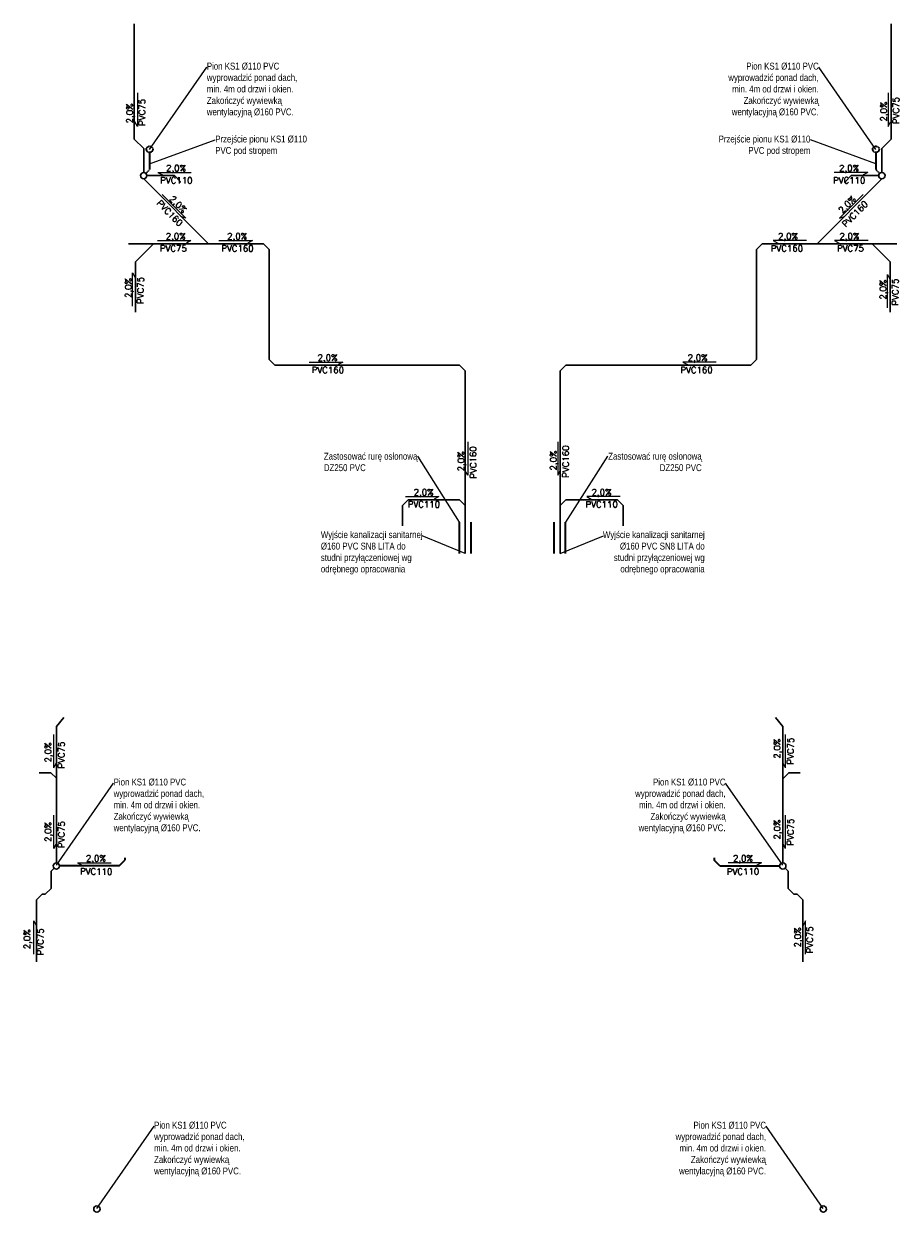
# Model space of a CAD drawing. Extents: x -142693 to 48124, y -57117 to 15617.
# Tile 1 of 24: x -142693 to -89099, y -57117 to 15617. Entities that reach past the tile are written whole.
import ezdxf
from ezdxf import colors
from ezdxf.entities.mleader import LeaderData, LeaderLine
from ezdxf.math import Vec2, Vec3

# ---------------------------------------------------------------- set-up
doc = ezdxf.new("R2010")
doc.units = 0
doc.linetypes.add('KRESKAKROPKAX2', pattern=[50.8, 25.4, -12.7, 0, -12.7])
for name, color, linetype, lineweight in [('IS_dodatkowe', 10, 'Continuous', 35), ('IS_kan podtynkowo', 30, 'Continuous', 30), ('IS_KS pod stropem', 210, 'KRESKAKROPKAX2', 35), ('IS_KS podtynkowa', 30, 'Continuous', 35), ('IS_KS w posadzce', 16, 'Continuous', 30), ('IS_opisy', 7, 'Continuous', 30)]:
    doc.layers.add(name, color=color, linetype=linetype, lineweight=lineweight)
doc.styles.add('Opisowy', font='arial.ttf')
doc.styles.add('STYLE1', font='simplex.shx')

# ---------------------------------------------------------------- blocks, each defined once
blk = doc.blocks.new('_None')

msp = doc.modelspace()

# ---------------------------------------------------------------- linework, layer by layer
at = {"layer": 'IS_dodatkowe'}
for p, q in [((-116013.643, -16804.68), (-116013.643, -14892.902)), ((-115313.643, -16804.68), (-115313.643, -14892.902)), ((-110221.739, -16804.68), (-110221.739, -14892.902)), ((-109521.739, -16804.68), (-109521.739, -14892.902))]:
    msp.add_line(p, q, dxfattribs=at)
at = {"layer": 'IS_kan podtynkowo'}
for p, q in [((-135926.723, 15616.698), (-135926.723, 8553.048)), ((-89587.26, 15616.698), (-89587.26, 8553.048)), ((-135926.723, 8553.048), (-135352.516, 7978.841)), ((-89587.26, 8553.048), (-90161.467, 7978.841)), ((-135352.516, 7978.841), (-135352.516, 6514.144)), ((-90161.467, 7978.841), (-90161.467, 6514.144)), ((-133469.521, 6321.644), (-135160.016, 6321.644)), ((-133119.522, 5971.644), (-133469.521, 6321.644)), ((-133119.522, 5898.757), (-133119.522, 5971.644)), ((-92394.462, 5971.644), (-92044.462, 6321.644)), ((-92394.461, 5898.757), (-92394.462, 5971.644)), ((-92044.462, 6321.644), (-90353.967, 6321.644)), ((-141023.904, -36253.536), (-140829.534, -36059.166)), ((-141023.904, -37296.815), (-141023.904, -36253.536)), ((-95896.573, -36253.536), (-96090.943, -36059.166)), ((-95896.573, -37296.815), (-95896.573, -36253.536)), ((-141917.188, -37996.815), (-141567.188, -37646.815)), ((-141567.188, -37646.815), (-141373.904, -37646.815)), ((-141373.904, -37646.815), (-141023.904, -37296.815)), ((-95546.573, -37646.815), (-95896.573, -37296.815)), ((-95353.289, -37646.815), (-95546.573, -37646.815)), ((-95003.289, -37996.815), (-95353.289, -37646.815)), ((-141917.188, -41803.088), (-141917.188, -37996.815)), ((-95003.289, -41803.088), (-95003.289, -37996.815))]:
    msp.add_line(p, q, dxfattribs=at)
at = {"layer": 'IS_KS pod stropem'}
for p, q in [((-134990.169, 7739.569), (-134990.169, 6683.991)), ((-90523.814, 7739.569), (-90523.814, 6683.991)), ((-135216.398, 6457.762), (-134990.169, 6683.991)), ((-90297.585, 6457.762), (-90523.814, 6683.991))]:
    msp.add_line(p, q, dxfattribs=at)
for centre in [(-134990.169, 7932.069), (-90523.814, 7932.069)]:
    msp.add_circle(centre, 192.5, dxfattribs=at)
at = {"layer": 'IS_KS podtynkowa'}
for p, q in [((-136846.704, -35923.048), (-136496.704, -35573.048)), ((-136496.704, -35435.642), (-136496.704, -35573.048)), ((-100423.773, -35435.642), (-100423.773, -35573.048)), ((-100073.773, -35923.048), (-100423.773, -35573.048)), ((-136846.704, -35923.048), (-140500.916, -35923.048)), ((-100073.773, -35923.048), (-96419.561, -35923.048))]:
    msp.add_line(p, q, dxfattribs=at)
at = {"layer": 'IS_KS w posadzce'}
for p, q in [((-135352.516, 6129.144), (-131381.364, 2157.991)), ((-90161.467, 6129.144), (-94132.619, 2157.991)), ((-131431.131, 2157.991), (-136276.992, 2157.991)), ((-135859.73, 1047.623), (-134749.362, 2157.991)), ((-131431.131, 2157.991), (-128026.554, 2157.991)), ((-128026.554, 2157.991), (-127676.554, 1807.991)), ((-127676.554, -4931.364), (-127676.554, 1807.991)), ((-97487.429, 2157.991), (-97837.429, 1807.991)), ((-97837.429, -4931.364), (-97837.429, 1807.991)), ((-94082.852, 2157.991), (-97487.429, 2157.991)), ((-94082.852, 2157.991), (-89236.992, 2157.991)), ((-89654.253, 1047.623), (-90764.621, 2157.991)), ((-135859.73, -2024.795), (-135859.73, 1047.623)), ((-89654.253, -2024.795), (-89654.253, 1047.623)), ((-127326.554, -5281.364), (-127676.554, -4931.364)), ((-98187.429, -5281.364), (-97837.429, -4931.364)), ((-116013.643, -5281.364), (-127326.554, -5281.364)), ((-116013.643, -5281.364), (-115663.643, -5631.364)), ((-115663.643, -5631.364), (-116013.643, -5281.364)), ((-115663.643, -16804.68), (-115663.643, -5631.364)), ((-109500.34, -5281.364), (-109850.34, -5631.364)), ((-109850.34, -5631.364), (-109500.34, -5281.364)), ((-109850.34, -16804.68), (-109850.34, -5631.364)), ((-109500.34, -5281.364), (-98187.429, -5281.364)), ((-119161.992, -13509.172), (-119511.992, -13859.172)), ((-119161.992, -13509.172), (-116013.643, -13509.172)), ((-115663.643, -13859.172), (-116013.643, -13509.172)), ((-109850.34, -13859.172), (-109500.34, -13509.172)), ((-106351.992, -13509.172), (-109500.34, -13509.172)), ((-106351.992, -13509.172), (-106001.992, -13859.172)), ((-119511.992, -15114.563), (-119511.992, -13859.172)), ((-106001.992, -15114.563), (-106001.992, -13859.172)), ((-140693.416, -27383.105), (-140238.029, -26842.629)), ((-96227.061, -27383.105), (-96682.448, -26842.629)), ((-140693.416, -27383.105), (-140693.416, -35730.548)), ((-96227.061, -27383.105), (-96227.061, -35730.548)), ((-141746.786, -30225.214), (-141034.915, -30221.477)), ((-140693.416, -30561.187), (-141034.915, -30221.477)), ((-96227.061, -30588.287), (-95858.462, -30221.619)), ((-95173.691, -30225.214), (-95879.456, -30221.509))]:
    msp.add_line(p, q, dxfattribs=at)
for centre in [(-135352.516, 6321.644), (-90161.467, 6321.644), (-140693.416, -35923.048), (-96227.061, -35923.048), (-138216.805, -56924.847), (-93750.449, -56924.847)]:
    msp.add_circle(centre, 192.5, dxfattribs=at)
at = {"layer": 'IS_opisy', "lineweight": 25}
for p, q in [((-135734.453, 11384.548), (-135735.062, 9338.982)), ((-89779.53, 11384.548), (-89778.921, 9338.982)), ((-135734.589, 9338.982), (-135885.259, 9618.842)), ((-89779.394, 9338.982), (-89628.724, 9618.842)), ((-134485.912, 6513.914), (-132440.346, 6513.304)), ((-134485.912, 6513.778), (-134206.052, 6363.108)), ((-91028.071, 6513.914), (-93073.637, 6513.304)), ((-91028.071, 6513.778), (-91307.931, 6363.108)), ((-134213.609, 5168.895), (-132767.607, 3722.031)), ((-91300.374, 5168.895), (-92746.376, 3722.031)), ((-132767.272, 3722.366), (-133071.702, 3813.717)), ((-92746.711, 3722.366), (-92442.281, 3813.717)), ((-134505.822, 2350.261), (-132460.257, 2349.652)), ((-132460.257, 2350.126), (-132740.116, 2199.455)), ((-130745.233, 2350.261), (-128699.667, 2349.652)), ((-128699.667, 2350.126), (-128979.527, 2199.455)), ((-94768.75, 2350.261), (-96814.316, 2349.652)), ((-96814.316, 2350.126), (-96534.456, 2199.455)), ((-91008.161, 2350.261), (-93053.726, 2349.652)), ((-93053.726, 2350.126), (-92773.867, 2199.455)), ((-136027.775, -1670.592), (-136027.165, 374.973)), ((-136027.639, 374.973), (-135876.969, 95.114)), ((-89822.298, -1771.428), (-89821.688, 274.138)), ((-89822.162, 274.138), (-89671.492, -5.722)), ((-125211.949, -5089.094), (-123166.383, -5089.703)), ((-123166.383, -5089.23), (-123446.243, -5239.9)), ((-100302.034, -5089.094), (-102347.6, -5089.703)), ((-102347.6, -5089.23), (-102067.74, -5239.9)), ((-115510.69, -9970.796), (-115511.299, -12016.362)), ((-110003.293, -9970.796), (-110002.684, -12016.362)), ((-115510.826, -12016.362), (-115661.496, -11736.502)), ((-110003.158, -12016.362), (-109852.487, -11736.502)), ((-119331.244, -13316.902), (-117285.678, -13317.511)), ((-117285.678, -13317.038), (-117565.538, -13467.708)), ((-106182.739, -13316.902), (-108228.305, -13317.511)), ((-108228.305, -13317.038), (-107948.445, -13467.708)), ((-140861.461, -29916.81), (-140860.852, -27871.244)), ((-96059.016, -29916.81), (-96059.626, -27871.244)), ((-140861.461, -29916.81), (-140710.791, -29636.95)), ((-96059.016, -29916.81), (-96209.686, -29636.95)), ((-140861.461, -34862.695), (-140860.852, -32817.13)), ((-96059.016, -34862.695), (-96059.626, -32817.13)), ((-140861.325, -34862.695), (-140710.655, -34582.836)), ((-96059.152, -34862.695), (-96209.822, -34582.836)), ((-139393.779, -35730.778), (-137348.214, -35731.387)), ((-139393.779, -35730.914), (-139113.92, -35881.584)), ((-97526.698, -35730.778), (-99572.263, -35731.387)), ((-97526.698, -35730.914), (-97806.557, -35881.584)), ((-142085.233, -41332.333), (-142084.624, -39286.767)), ((-142085.097, -39286.767), (-141934.427, -39566.627)), ((-94835.38, -39286.767), (-94986.05, -39566.627)), ((-94835.244, -41332.333), (-94835.853, -39286.767))]:
    msp.add_line(p, q, dxfattribs=at)

# ---------------------------------------------------------------- texts
at = {"layer": 'IS_opisy', "lineweight": 25, "ltscale": 2, "style": 'STYLE1'}
for s, rotation, p in [('PVC75', 90.41552962, (-89100.398, 9482.606)), ('2,0%%%', 90.02198183, (-136012.838, 9522.298)), ('PVC75', 90.41552962, (-135261.476, 9371.449)), ('2,0%%%', 90.02198183, (-89851.76, 9633.454)), ('2,0%%%', 359.97801817, (-133981.485, 6586.622)), ('2,0%%%', 0.02198183, (-92779.165, 6586.144)), ('PVC110', 359.58447038, (-134343.923, 5847.546)), ('PVC110', 0.41552962, (-93150.008, 5833.186)), ('PVC160', 314.58447038, (-134584.401, 4597.301)), ('2,0%%%', 314.97801817, (-133805.513, 4863.624)), ('2,0%%%', 45.02198183, (-92589.659, 3981.76)), ('PVC160', 45.41552962, (-92370.94, 3134.884)), ('2,0%%%', 359.97801817, (-134001.395, 2422.97)), ('2,0%%%', 359.97801817, (-130240.806, 2422.97)), ('2,0%%%', 0.02198183, (-96519.844, 2422.492)), ('2,0%%%', 0.02198183, (-92759.254, 2422.492)), ('PVC75', 359.58447038, (-134363.834, 1683.894)), ('PVC160', 359.58447038, (-130603.245, 1683.894)), ('PVC160', 0.41552962, (-96964.018, 1669.002)), ('PVC75', 0.41552962, (-92910.103, 1671.129)), ('2,0%%%', 89.97801817, (-136100.483, -1166.165)), ('PVC75', 89.58447038, (-135361.407, -1528.604)), ('2,0%%%', 89.97801817, (-89895.006, -1267)), ('PVC75', 89.58447038, (-89155.93, -1629.439)), ('2,0%%%', 359.97801817, (-124707.521, -5016.385)), ('2,0%%%', 0.02198183, (-102053.128, -5016.864)), ('PVC160', 359.58447038, (-125069.96, -5755.462)), ('PVC160', 0.41552962, (-102497.302, -5770.353)), ('2,0%%%', 90.02198183, (-115736.483, -11775.373)), ('PVC160', 90.41552962, (-114982.994, -12219.547)), ('2,0%%%', 90.02198183, (-110075.524, -11721.89)), ('PVC160', 90.41552962, (-109322.034, -12166.064)), ('2,0%%%', 359.97801817, (-118826.816, -13244.193)), ('2,0%%%', 0.02198183, (-107933.833, -13244.671)), ('PVC110', 359.58447038, (-119189.255, -13983.27)), ('PVC110', 0.41552962, (-108304.676, -13997.629)), ('2,0%%%', 89.97801817, (-96380.612, -29359.935)), ('PVC75', 89.58447038, (-95568.798, -29722.374)), ('2,0%%%', 89.97801817, (-141014.656, -29588.743)), ('PVC75', 89.58447038, (-140202.842, -29961.112)), ('2,0%%%', 89.97801817, (-141014.656, -34457.382)), ('PVC75', 89.58447038, (-140202.842, -34829.752)), ('2,0%%%', 89.97801817, (-96380.612, -34305.82)), ('PVC75', 89.58447038, (-95568.798, -34678.19)), ('2,0%%%', 359.97801817, (-138889.352, -35658.069)), ('2,0%%%', 0.02198183, (-99277.791, -35658.548)), ('PVC110', 359.58447038, (-139251.791, -36450.701)), ('PVC110', 0.41552962, (-99648.634, -36465.061)), ('2,0%%%', 89.97801817, (-142301.478, -41019.55)), ('PVC75', 89.58447038, (-141489.664, -41391.919)), ('2,0%%%', 89.97801817, (-95132.269, -40909.22)), ('PVC75', 89.58447038, (-94393.192, -41271.659))]:
    msp.add_text(s, height=385, rotation=rotation, dxfattribs=at).set_placement(p)

# ---------------------------------------------------------------- leaders
at = {"layer": 'IS_opisy', "lineweight": 25}
ml = msp.add_multileader_mtext('Standard', dxfattribs=at)
ml.set_content('{\\fArial Narrow|b0|i0|c0|p34;P\\fArial Narrow|b0|i0|c238|p34;ion KS1 %%C110 PVC wyprowadzić ponad dach, min. 4m od drzwi i okien. Zakończyć wywiewką wentylacyjną %%C160 PVC.}', color=256, style='Opisowy')
ml.set_leader_properties()
ml.set_arrow_properties(name='NONE')
ml.build(insert=Vec2(0, 0))
ml.multileader.update_dxf_attribs({"dogleg_length": 0.1, "arrow_head_size": 21.524})
ctx = ml.context
ctx.base_point, ctx.char_height, ctx.arrow_head_size, ctx.landing_gap_size, ctx.plane_origin = Vec3(-131489.084, 12963.324), 420, 21.524, 2.152, Vec3(-126071.587, 2753.896)
notes = []
notes.append((ctx, [(0, (1, 1, 0), (-131492.584, 12963.324), (1, 0), 3.5, [(0, [(-134990.169, 7932.069)], 0, [])])]))
ctx.mtext.insert, ctx.mtext.width, ctx.mtext.flow_direction = Vec3(-131486.931, 13235.063), 5633.82395, 5
ml = msp.add_multileader_mtext('Standard', dxfattribs=at)
ml.set_content('{\\fArial Narrow|b0|i0|c0|p34;P\\fArial Narrow|b0|i0|c238|p34;ion KS1 %%C110 PVC wyprowadzić ponad dach, min. 4m od drzwi i okien. Zakończyć wywiewką wentylacyjną %%C160 PVC.}', color=256, style='Opisowy')
ml.set_leader_properties()
ml.set_arrow_properties(name='NONE')
ml.build(insert=Vec2(0, 0))
ml.multileader.update_dxf_attribs({"dogleg_length": 0.1, "arrow_head_size": 21.524})
ctx = ml.context
ctx.base_point, ctx.char_height, ctx.arrow_head_size, ctx.landing_gap_size, ctx.plane_origin = Vec3(-99523.011, 12963.324), 420, 21.524, 2.152, Vec3(-99442.396, 2753.896)
ctx.text_align_type = 2
notes.append((ctx, [(0, (1, 1, 0), (-94021.399, 12963.324), (-1, 0), 3.5, [(0, [(-90523.814, 7932.069)], 0, [])])]))
ctx.mtext.insert, ctx.mtext.width, ctx.mtext.alignment, ctx.mtext.flow_direction = Vec3(-94027.052, 13235.063), 5633.82395, 3, 5
ml = msp.add_multileader_mtext('Standard', dxfattribs=at)
ml.set_content('{\\fArial Narrow|b0|i0|c238|p34;Przejście pionu KS1 %%C110 PVC pod stropem}', color=256, style='Opisowy')
ml.set_leader_properties()
ml.set_arrow_properties(name='NONE')
ml.build(insert=Vec2(0, 0))
ml.multileader.update_dxf_attribs({"dogleg_length": 0.1, "arrow_head_size": 21.524})
ctx = ml.context
ctx.base_point, ctx.char_height, ctx.arrow_head_size, ctx.landing_gap_size, ctx.plane_origin = Vec3(-130975.813, 8504.574), 420, 21.524, 2.152, Vec3(-126071.587, 1875.271)
notes.append((ctx, [(0, (1, 1, 0), (-130979.313, 8504.574), (1, 0), 3.5, [(0, [(-134990.169, 7053.444)], 0, [])])]))
ctx.mtext.insert, ctx.mtext.width, ctx.mtext.flow_direction = Vec3(-130973.66, 8772.876), 5633.82395, 5
ml = msp.add_multileader_mtext('Standard', dxfattribs=at)
ml.set_content('{\\fArial Narrow|b0|i0|c238|p34;Przejście pionu KS1 %%C110 PVC pod stropem}', color=256, style='Opisowy')
ml.set_leader_properties()
ml.set_arrow_properties(name='NONE')
ml.build(insert=Vec2(0, 0))
ml.multileader.update_dxf_attribs({"dogleg_length": 0.1, "arrow_head_size": 21.524})
ctx = ml.context
ctx.base_point, ctx.char_height, ctx.arrow_head_size, ctx.landing_gap_size, ctx.plane_origin = Vec3(-100098.737, 8504.574), 420, 21.524, 2.152, Vec3(-99442.396, 1875.271)
ctx.text_align_type = 2
notes.append((ctx, [(0, (1, 1, 0), (-94534.67, 8504.574), (-1, 0), 3.5, [(0, [(-90523.814, 7053.444)], 0, [])])]))
ctx.mtext.insert, ctx.mtext.width, ctx.mtext.alignment, ctx.mtext.flow_direction = Vec3(-94540.323, 8772.876), 5633.82395, 3, 5
ml = msp.add_multileader_mtext('Standard', dxfattribs=at)
ml.set_content('{\\fArial Narrow|b0|i0|c238|p34;Zastosować rurę osłonową DZ250 PVC}', color=256, style='Opisowy')
ml.set_leader_properties()
ml.set_arrow_properties(name='NONE')
ml.build(insert=Vec2(0, 0))
ml.multileader.update_dxf_attribs({"dogleg_length": 0.1, "arrow_head_size": 21.524})
ctx = ml.context
ctx.base_point, ctx.char_height, ctx.arrow_head_size, ctx.landing_gap_size, ctx.plane_origin = Vec3(-124322.943, -10853.347), 420, 21.524, 2.152, Vec3(-107095.061, -20071.075)
notes.append((ctx, [(1, (1, 1, 0), (-118566.066, -10853.347), (-1, 0), 3.5, [(0, [(-116013.643, -14892.902)], 0, [])])]))
ctx.mtext.insert, ctx.mtext.width, ctx.mtext.flow_direction = Vec3(-124320.791, -10639.766), 6424.58445, 5
ml = msp.add_multileader_mtext('Standard', dxfattribs=at)
ml.set_content('{\\fArial Narrow|b0|i0|c238|p34;Zastosować rurę osłonową DZ250 PVC}', color=256, style='Opisowy')
ml.set_leader_properties()
ml.set_arrow_properties(name='NONE')
ml.build(insert=Vec2(0, 0))
ml.multileader.update_dxf_attribs({"dogleg_length": 0.1, "arrow_head_size": 21.524})
ctx = ml.context
ctx.base_point, ctx.char_height, ctx.arrow_head_size, ctx.landing_gap_size, ctx.plane_origin = Vec3(-106944.417, -10853.347), 420, 21.524, 2.152, Vec3(-118418.922, -20071.075)
ctx.text_align_type = 2
notes.append((ctx, [(1, (1, 1, 0), (-106947.917, -10853.347), (1, 0), 3.5, [(0, [(-109500.34, -14892.902)], 0, [])])]))
ctx.mtext.insert, ctx.mtext.width, ctx.mtext.alignment, ctx.mtext.flow_direction = Vec3(-101193.192, -10639.766), 6424.58445, 3, 5
ml = msp.add_multileader_mtext('Standard', dxfattribs=at)
ml.set_content('{\\fArial Narrow|b0|i0|c238|p34;Wyjście kanalizacji sanitarnej %%C160 PVC SN8 LITA do studni przyłączeniowej wg odrębnego opracowania}', color=256, style='Opisowy')
ml.set_leader_properties()
ml.set_arrow_properties(name='NONE')
ml.build(insert=Vec2(0, 0))
ml.multileader.update_dxf_attribs({"dogleg_length": 0.1, "arrow_head_size": 21.524})
ctx = ml.context
ctx.base_point, ctx.char_height, ctx.arrow_head_size, ctx.landing_gap_size, ctx.plane_origin = Vec3(-124508.222, -15711.599), 420, 21.524, 2.152, Vec3(-106745.061, -21982.853)
notes.append((ctx, [(1, (1, 1, 0), (-118310.144, -15711.599), (-1, 0), 3.5, [(0, [(-115663.643, -16804.68)], 0, [])])]))
ctx.mtext.insert, ctx.mtext.width, ctx.mtext.flow_direction = Vec3(-124506.07, -15439.859), 6424.58445, 5
ml = msp.add_multileader_mtext('Standard', dxfattribs=at)
ml.set_content('{\\fArial Narrow|b0|i0|c238|p34;Wyjście kanalizacji sanitarnej %%C160 PVC SN8 LITA do studni przyłączeniowej wg odrębnego opracowania}', color=256, style='Opisowy')
ml.set_leader_properties()
ml.set_arrow_properties(name='NONE')
ml.build(insert=Vec2(0, 0))
ml.multileader.update_dxf_attribs({"dogleg_length": 0.1, "arrow_head_size": 21.524})
ctx = ml.context
ctx.base_point, ctx.char_height, ctx.arrow_head_size, ctx.landing_gap_size, ctx.plane_origin = Vec3(-107200.339, -15711.599), 420, 21.524, 2.152, Vec3(-118768.922, -21982.853)
ctx.text_align_type = 2
notes.append((ctx, [(1, (1, 1, 0), (-107203.839, -15711.599), (1, 0), 3.5, [(0, [(-109850.34, -16804.68)], 0, [])])]))
ctx.mtext.insert, ctx.mtext.width, ctx.mtext.alignment, ctx.mtext.flow_direction = Vec3(-101007.913, -15439.859), 6424.58445, 3, 5
ml = msp.add_multileader_mtext('Standard', dxfattribs=at)
ml.set_content('{\\fArial Narrow|b0|i0|c0|p34;P\\fArial Narrow|b0|i0|c238|p34;ion KS1 %%C110 PVC wyprowadzić ponad dach, min. 4m od drzwi i okien. Zakończyć wywiewką wentylacyjną %%C160 PVC.}', color=256, style='Opisowy')
ml.set_leader_properties()
ml.set_arrow_properties(name='NONE')
ml.build(insert=Vec2(0, 0))
ml.multileader.update_dxf_attribs({"dogleg_length": 0.1, "arrow_head_size": 21.524})
ctx = ml.context
ctx.base_point, ctx.char_height, ctx.arrow_head_size, ctx.landing_gap_size, ctx.plane_origin = Vec3(-137192.331, -30850.008), 420, 21.524, 2.152, Vec3(-131774.834, -41059.436)
notes.append((ctx, [(0, (1, 1, 0), (-137195.831, -30850.008), (1, 0), 3.5, [(0, [(-140693.416, -35881.263)], 0, [])])]))
ctx.mtext.insert, ctx.mtext.width, ctx.mtext.flow_direction = Vec3(-137190.178, -30578.269), 5633.82395, 5
ml = msp.add_multileader_mtext('Standard', dxfattribs=at)
ml.set_content('{\\fArial Narrow|b0|i0|c0|p34;P\\fArial Narrow|b0|i0|c238|p34;ion KS1 %%C110 PVC wyprowadzić ponad dach, min. 4m od drzwi i okien. Zakończyć wywiewką wentylacyjną %%C160 PVC.}', color=256, style='Opisowy')
ml.set_leader_properties()
ml.set_arrow_properties(name='NONE')
ml.build(insert=Vec2(0, 0))
ml.multileader.update_dxf_attribs({"dogleg_length": 0.1, "arrow_head_size": 21.524})
ctx = ml.context
ctx.base_point, ctx.char_height, ctx.arrow_head_size, ctx.landing_gap_size, ctx.plane_origin = Vec3(-105226.258, -30850.008), 420, 21.524, 2.152, Vec3(-105145.643, -41059.436)
ctx.text_align_type = 2
notes.append((ctx, [(0, (1, 1, 0), (-99724.647, -30850.008), (-1, 0), 3.5, [(0, [(-96227.061, -35881.263)], 0, [])])]))
ctx.mtext.insert, ctx.mtext.width, ctx.mtext.alignment, ctx.mtext.flow_direction = Vec3(-99730.299, -30578.269), 5633.82395, 3, 5
ml = msp.add_multileader_mtext('Standard', dxfattribs=at)
ml.set_content('{\\fArial Narrow|b0|i0|c0|p34;P\\fArial Narrow|b0|i0|c238|p34;ion KS1 %%C110 PVC wyprowadzić ponad dach, min. 4m od drzwi i okien. Zakończyć wywiewką wentylacyjną %%C160 PVC.}', color=256, style='Opisowy')
ml.set_leader_properties()
ml.set_arrow_properties(name='NONE')
ml.build(insert=Vec2(0, 0))
ml.multileader.update_dxf_attribs({"dogleg_length": 0.1, "arrow_head_size": 21.524})
ctx = ml.context
ctx.base_point, ctx.char_height, ctx.arrow_head_size, ctx.landing_gap_size, ctx.plane_origin = Vec3(-134715.719, -51851.807), 420, 21.524, 2.152, Vec3(-129298.222, -62061.234)
notes.append((ctx, [(0, (1, 1, 0), (-134719.219, -51851.807), (1, 0), 3.5, [(0, [(-138216.805, -56883.061)], 0, [])])]))
ctx.mtext.insert, ctx.mtext.width, ctx.mtext.flow_direction = Vec3(-134713.567, -51580.067), 5633.82395, 5
ml = msp.add_multileader_mtext('Standard', dxfattribs=at)
ml.set_content('{\\fArial Narrow|b0|i0|c0|p34;P\\fArial Narrow|b0|i0|c238|p34;ion KS1 %%C110 PVC wyprowadzić ponad dach, min. 4m od drzwi i okien. Zakończyć wywiewką wentylacyjną %%C160 PVC.}', color=256, style='Opisowy')
ml.set_leader_properties()
ml.set_arrow_properties(name='NONE')
ml.build(insert=Vec2(0, 0))
ml.multileader.update_dxf_attribs({"dogleg_length": 0.1, "arrow_head_size": 21.524})
ctx = ml.context
ctx.base_point, ctx.char_height, ctx.arrow_head_size, ctx.landing_gap_size, ctx.plane_origin = Vec3(-102749.646, -51851.807), 420, 21.524, 2.152, Vec3(-102669.032, -62061.234)
ctx.text_align_type = 2
notes.append((ctx, [(0, (1, 1, 0), (-97248.035, -51851.807), (-1, 0), 3.5, [(0, [(-93750.449, -56883.061)], 0, [])])]))
ctx.mtext.insert, ctx.mtext.width, ctx.mtext.alignment, ctx.mtext.flow_direction = Vec3(-97253.687, -51580.067), 5633.82395, 3, 5
for ctx, leaders in notes:
    for number, flags, end, landing, length, lines in leaders:
        leader = LeaderData()
        leader.index, (leader.has_last_leader_line, leader.has_dogleg_vector, leader.attachment_direction) = number, flags
        leader.last_leader_point, leader.dogleg_vector, leader.dogleg_length = Vec3(end), Vec3(landing), length
        for number, points, colour, breaks in lines:
            line = LeaderLine()
            line.index, line.vertices, line.color, line.breaks = number, Vec3.list(points), colors.encode_raw_color(colour), breaks
            leader.lines.append(line)
        ctx.leaders.append(leader)

doc.saveas('drawing.dxf')
